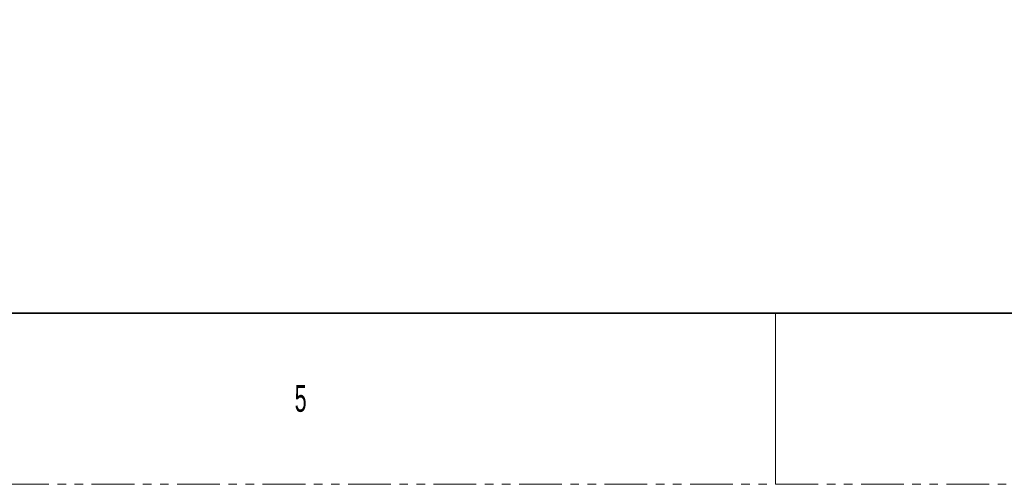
# Model space of a CAD drawing. Header units: millimetres. Extents: x 0 to 1118, y 0 to 864.
# Tile 13 of 256: x 447 to 593, y 0 to 69. Entities that reach past the tile are written whole.
import ezdxf

# ---------------------------------------------------------------- set-up
doc = ezdxf.new("R2010")
doc.units = ezdxf.units.MM
doc.linetypes.add('PHANTOM', pattern=[12.7, 6.35, -1.27, 1.27, -1.27, 1.27, -1.27])
doc.styles.add('SLDTEXTSTYLE0', font='TXT', dxfattribs={"width": 0.7})
doc.styles.add('SLDTEXTSTYLE3', font='TXT', dxfattribs={"width": 0.6})

# ---------------------------------------------------------------- blocks, each defined once
blk = doc.blocks.new('SW_NOTE_0')
at = {"color": 0, "linetype": 'Continuous', "lineweight": 0, "insert": (0, -66.22), "char_height": 9.525, "attachment_point": 1, "style": 'SLDTEXTSTYLE0'}
blk.add_mtext('STANBY POWER CONSUMPTION: MAX. 0.5W(WAKE UP FROM DEEP SLEEP MODE)', dxfattribs=at)

msp = doc.modelspace()

# ---------------------------------------------------------------- linework, layer by layer
at = {"color": 7, "linetype": 'Continuous', "lineweight": 35}
msp.add_line((12.7, 25.4), (1104.9, 25.4), dxfattribs=at)
at = {"color": 7, "linetype": 'Continuous', "lineweight": 18}
msp.add_line((558.8, 25.4), (558.8, 0), dxfattribs=at)
at = {"color": 7, "linetype": 'PHANTOM', "lineweight": 18}
msp.add_line((0, 0), (1117.6, 0), dxfattribs=at)

# ---------------------------------------------------------------- block references
at = {"color": 7, "linetype": 'Continuous', "lineweight": 0}
msp.add_blockref('SW_NOTE_0', (44.9542, 134.0859), dxfattribs=at)

# ---------------------------------------------------------------- texts
at = {"color": 7, "linetype": 'Continuous', "lineweight": 0, "insert": (487.3625, 14.7292), "char_height": 3.9688, "attachment_point": 1, "style": 'SLDTEXTSTYLE3'}
msp.add_mtext('5', dxfattribs=at)

doc.saveas('drawing.dxf')
